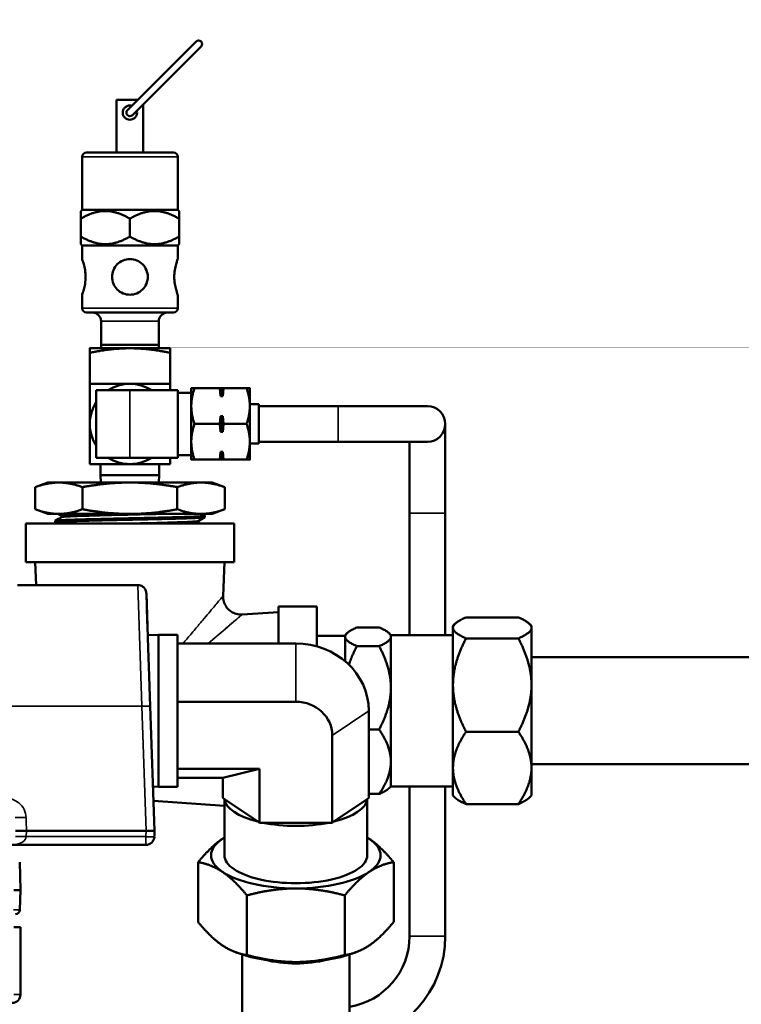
# Model space of a CAD drawing. Header units: inches. Extents: x 1 to 237, y 4 to 150.
# Tile 77 of 237: x 77.21 to 82.26, y 124.29 to 131.19. Entities that reach past the tile are written whole.
import ezdxf

# ---------------------------------------------------------------- set-up
doc = ezdxf.new("R2010")
doc.units = ezdxf.units.IN
doc.header["$LTSCALE"] = 7
doc.header["$MEASUREMENT"] = 0
for name, color, linetype, lineweight in [('Dimension (ANSI)', 7, 'Continuous', 25), ('Visible (ANSI)', 7, 'Continuous', 50), ('Visible Narrow (ANSI)', 7, 'Continuous', 35)]:
    doc.layers.add(name, color=color, linetype=linetype, lineweight=lineweight)
doc.styles.add('Dimension Text', font='tahoma.ttf')
doc.dimstyles.new('Dual Dimension', dxfattribs={"dimscale": 7, "dimtxt": 0.12, "dimasz": 0.098425, "dimexe": 0.125, "dimexo": 0.0625, "dimgap": 0.031496, "dimtad": 0, "dimtih": 1, "dimtoh": 1, "dimrnd": 1e-08, "dimzin": 4, "dimdsep": 46, "dimtxsty": 'Dimension Text', "dimcen": 0.09, "dimdle": 0.393701, "dimclrd": 256, "dimclre": 256, "dimclrt": 256, "dimadec": 0, "dimazin": 1, "dimtfac": 1, "dimtofl": 0, "dimtmove": 0, "dimatfit": 3, "dimfxl": 1, "dimtolj": 1, "dimtzin": 4, "dimlwd": -1, "dimlwe": -1, "dimarcsym": 0})

# ---------------------------------------------------------------- blocks, each defined once
blk = doc.blocks.new('*D10')
at = {"layer": 'Defpoints', "color": 0, "transparency": 16777216}
for p in [(20.6089, 136.146), (20.6089, 123.4689), (99.1107, 113.146)]:
    blk.add_point(p, dxfattribs=at)
at = {"layer": 'Dimension (ANSI)', "transparency": 16777216}
for p, q in [((20.6089, 123.9064), (20.6089, 137.021)), ((99.1107, 113.5835), (99.1107, 137.021)), ((21.2979, 136.146), (55.6692, 136.146)), ((98.4217, 136.146), (64.0504, 136.146))]:
    blk.add_line(p, q, dxfattribs=at)
for points in [[(21.2979, 136.2609), (21.2979, 136.0312), (20.6089, 136.146)], [(98.4217, 136.2609), (98.4217, 136.0312), (99.1107, 136.146)]]:
    blk.add_solid(points, dxfattribs=at)
at = {"layer": 'Dimension (ANSI)', "transparency": 16777216, "insert": (59.8598, 136.146), "char_height": 0.84, "attachment_point": 5, "style": 'Dimension Text'}
blk.add_mtext('\\A1;{\\H3.0x;(}\\S78.50^ 1993.9 mm;{\\H3.0x;)}', dxfattribs=at)

msp = doc.modelspace()

# ---------------------------------------------------------------- linework, layer by layer
at = {"layer": 'Visible (ANSI)'}
for p, q in [((78.4412, 131.0371), (77.9604, 130.5562)), ((77.9957, 130.5209), (78.4766, 131.0017)), ((78.0327, 130.6285), (77.8846, 130.6285)), ((77.8846, 130.2585), (77.8846, 130.6285)), ((78.0716, 130.2585), (78.0716, 130.5967)), ((78.2831, 130.2585), (77.6731, 130.2585)), ((77.6431, 129.8585), (77.6431, 130.2285)), ((78.3131, 129.8585), (78.3131, 130.2285)), ((77.6431, 129.8585), (77.6341, 129.8495)), ((77.6341, 129.7963), (77.6341, 129.8495)), ((78.3131, 129.8585), (77.6431, 129.8585)), ((78.3131, 129.8585), (78.3221, 129.8495)), ((78.3221, 129.8495), (78.3221, 129.7963)), ((77.6341, 129.6708), (77.6341, 129.7963)), ((77.9781, 129.6708), (77.9781, 129.7963)), ((78.3221, 129.6708), (78.3221, 129.7963)), ((77.6341, 129.6708), (77.6341, 129.6175)), ((78.3221, 129.6175), (78.3221, 129.6708)), ((77.6431, 129.6085), (77.6341, 129.6175)), ((78.3131, 129.6085), (77.6431, 129.6085)), ((77.6431, 129.5135), (77.6431, 129.6085)), ((78.3131, 129.6085), (78.3221, 129.6175)), ((78.3131, 129.5135), (78.3131, 129.6085)), ((77.6431, 129.1685), (77.6431, 129.2635)), ((78.3131, 129.1685), (78.3131, 129.2635)), ((77.6731, 129.1385), (78.2831, 129.1385)), ((77.7756, 129.0785), (77.7756, 128.9115)), ((78.1806, 129.0785), (78.1806, 128.9115)), ((77.9781, 128.8885), (77.6971, 128.8885)), ((77.7756, 128.9115), (78.1806, 128.9115)), ((77.7764, 128.8885), (77.7756, 128.9115)), ((78.2591, 128.8885), (77.9781, 128.8885)), ((78.1798, 128.8885), (78.1806, 128.9115)), ((77.6971, 128.8574), (77.6971, 128.6395)), ((78.2591, 128.8574), (78.2591, 128.6395)), ((77.9781, 128.5945), (77.7421, 128.5945)), ((77.7421, 128.1225), (77.7421, 128.5945)), ((77.9781, 128.5945), (78.3141, 128.5945)), ((78.3141, 128.5945), (78.3141, 128.1225)), ((78.4081, 128.6085), (78.4081, 128.4835)), ((78.6078, 128.6085), (78.4304, 128.6085)), ((78.6125, 128.5529), (78.6125, 128.6085)), ((78.6125, 128.6085), (78.6293, 128.6085)), ((78.6293, 128.5529), (78.6293, 128.6085)), ((78.7957, 128.6085), (78.6339, 128.6085)), ((78.8181, 128.4835), (78.8181, 128.6085)), ((78.4081, 128.5773), (78.3141, 128.5773)), ((78.6293, 128.5529), (78.6125, 128.5529)), ((78.4081, 128.4835), (78.4081, 128.2335)), ((78.8181, 128.496), (78.8821, 128.496)), ((78.8181, 128.2335), (78.8181, 128.4835)), ((78.8821, 128.496), (78.8821, 128.221)), ((78.8821, 128.4835), (79.4371, 128.4835)), ((80.0621, 128.4835), (79.4371, 128.4835)), ((78.6125, 128.3029), (78.6125, 128.4142)), ((78.6125, 128.4142), (78.6293, 128.4142)), ((78.6293, 128.3029), (78.6293, 128.4142)), ((78.6078, 128.3585), (78.4304, 128.3585)), ((78.7957, 128.3585), (78.6339, 128.3585)), ((80.1871, 127.7335), (80.1871, 128.3585)), ((78.6293, 128.3029), (78.6125, 128.3029)), ((78.4081, 128.2335), (78.4081, 128.1085)), ((78.8181, 128.1085), (78.8181, 128.2335)), ((78.8181, 128.221), (78.8821, 128.221)), ((78.8821, 128.2335), (79.4371, 128.2335)), ((79.4371, 128.2335), (80.0621, 128.2335)), ((79.9371, 128.2335), (79.9371, 127.7335)), ((77.9781, 128.1225), (77.7421, 128.1225)), ((77.9781, 128.1225), (78.3141, 128.1225)), ((78.4081, 128.1398), (78.3141, 128.1398)), ((78.6078, 128.1085), (78.4304, 128.1085)), ((78.6125, 128.1085), (78.6125, 128.1642)), ((78.6125, 128.1642), (78.6293, 128.1642)), ((78.6293, 128.1085), (78.6125, 128.1085)), ((78.6293, 128.1085), (78.6293, 128.1642)), ((78.7957, 128.1085), (78.6339, 128.1085)), ((77.7728, 127.9994), (77.7728, 128.0775)), ((78.1834, 127.9994), (78.1834, 128.0775)), ((78.1834, 127.9994), (77.7728, 127.9994)), ((77.7744, 127.9485), (77.7728, 127.9994)), ((78.1818, 127.9485), (78.1834, 127.9994)), ((77.4031, 127.9485), (77.3141, 127.9162)), ((77.3141, 127.7609), (77.3141, 127.9162)), ((77.4801, 127.9485), (77.4031, 127.9485)), ((77.9781, 127.9485), (77.4801, 127.9485)), ((77.6461, 127.7609), (77.6461, 127.9162)), ((78.476, 127.9485), (77.9781, 127.9485)), ((78.31, 127.7609), (78.31, 127.9162)), ((78.5531, 127.9485), (78.476, 127.9485)), ((78.5531, 127.9485), (78.642, 127.9162)), ((78.642, 127.7609), (78.642, 127.9162)), ((77.4031, 127.7285), (77.3141, 127.7609)), ((77.4801, 127.7285), (77.4031, 127.7285)), ((77.4991, 127.7144), (77.4746, 127.7285)), ((77.4801, 127.7285), (77.9781, 127.7285)), ((77.4991, 127.7146), (77.4991, 127.7059)), ((78.476, 127.7285), (77.9781, 127.7285)), ((78.5531, 127.7285), (78.476, 127.7285)), ((78.4809, 127.7285), (78.5023, 127.7162)), ((78.5024, 127.7057), (78.5027, 127.7157)), ((78.5531, 127.7285), (78.642, 127.7609)), ((79.9371, 127.7335), (79.9371, 126.8805)), ((80.1871, 127.7335), (80.1871, 126.8805)), ((77.2481, 127.6605), (78.7081, 127.6605)), ((77.2481, 127.6605), (77.2481, 127.3905)), ((77.4549, 127.67), (77.4546, 127.68)), ((77.4709, 127.6605), (77.4553, 127.6696)), ((78.4559, 127.6787), (78.4559, 127.67)), ((78.4559, 127.6702), (78.4727, 127.6605)), ((78.7081, 127.6605), (78.7081, 127.3905)), ((78.7081, 127.3905), (77.2481, 127.3905)), ((77.3216, 127.2305), (77.3147, 127.3905)), ((78.6313, 127.1543), (78.6415, 127.3905)), ((78.0331, 127.2305), (77.1896, 127.2305)), ((78.0331, 127.2305), (78.0331, 127.2305)), ((78.0931, 127.1726), (78.1065, 126.7889)), ((79.0181, 126.8209), (79.0181, 127.0805)), ((79.0181, 127.0805), (79.2881, 127.0805)), ((79.2881, 126.8008), (79.2881, 127.0805)), ((78.097, 127.0608), (78.1017, 126.9255)), ((78.7647, 127.0242), (79.0181, 127.0415)), ((78.4528, 126.9428), (78.4528, 126.9428)), ((80.2411, 126.9445), (80.2552, 126.9587)), ((80.2411, 126.9445), (80.2411, 126.9307)), ((80.6992, 127.0043), (80.333, 127.0043)), ((80.7911, 126.9445), (80.7769, 126.9587)), ((80.7911, 126.9307), (80.7911, 126.9445)), ((78.1033, 126.8805), (78.1778, 126.8828)), ((78.1778, 125.8183), (78.1778, 126.8828)), ((78.1778, 126.8828), (78.3104, 126.8828)), ((78.3104, 126.8828), (78.3104, 125.8183)), ((78.6115, 126.8935), (78.6116, 126.8935)), ((79.2881, 126.8755), (79.4861, 126.8755)), ((79.4861, 126.8805), (79.4987, 126.8932)), ((79.4861, 126.8805), (79.4861, 126.8682)), ((79.4861, 126.6969), (79.4861, 126.8682)), ((79.5681, 126.9338), (79.7241, 126.9338)), ((79.8061, 126.8805), (79.7935, 126.8932)), ((79.8061, 126.8682), (79.8061, 126.8805)), ((79.8061, 126.8805), (80.2411, 126.8805)), ((79.8061, 126.511), (79.8061, 126.8682)), ((80.2411, 126.5303), (80.2411, 126.9307)), ((80.7911, 126.5303), (80.7911, 126.9307)), ((78.3104, 126.8209), (79.1404, 126.8209)), ((79.5681, 126.8026), (79.7241, 126.8026)), ((80.6992, 126.8572), (80.333, 126.8572)), ((78.1065, 126.7889), (78.111, 126.66)), ((78.111, 126.66), (78.1207, 126.3813)), ((83.7736, 126.7255), (80.7911, 126.7255)), ((80.2411, 125.9502), (80.2411, 126.5303)), ((80.7911, 125.9502), (80.7911, 126.5303)), ((79.8061, 125.9933), (79.8061, 126.511)), ((78.3104, 126.4128), (79.1404, 126.4128)), ((78.1511, 125.5105), (78.1207, 126.3813)), ((79.6513, 126.3505), (79.6513, 125.7393)), ((79.3959, 126.1776), (79.3959, 125.5664)), ((79.6513, 126.2193), (79.7241, 126.2193)), ((80.6992, 126.2035), (80.333, 126.2035)), ((79.8061, 125.8205), (79.8061, 125.9933)), ((83.7736, 125.9755), (80.7911, 125.9755)), ((78.3104, 125.9425), (78.8849, 125.9425)), ((78.6294, 125.8802), (78.8849, 125.9425)), ((78.8849, 125.9425), (78.8849, 125.5664)), ((80.2411, 125.9502), (80.2411, 125.7565)), ((80.7911, 125.7565), (80.7911, 125.9502)), ((78.3104, 125.8802), (78.6294, 125.8802)), ((78.6294, 125.8802), (78.6294, 125.7393)), ((78.1403, 125.8194), (78.1778, 125.8183)), ((78.1778, 125.8183), (78.3104, 125.8183)), ((79.6513, 125.7673), (79.7241, 125.7673)), ((79.8061, 125.8205), (79.7935, 125.8079)), ((79.8061, 125.8205), (80.2411, 125.8205)), ((79.9371, 125.8205), (79.9371, 124.771)), ((80.1871, 125.8205), (80.1871, 124.771)), ((78.1438, 125.7191), (78.6404, 125.6853)), ((78.6408, 125.7317), (78.6294, 125.7393)), ((78.6404, 125.338), (78.6404, 125.7319)), ((78.8736, 125.5741), (78.6408, 125.7317)), ((79.64, 125.7317), (79.4072, 125.5741)), ((79.6513, 125.7393), (79.64, 125.7317)), ((79.6404, 125.338), (79.6404, 125.7319)), ((80.2411, 125.7565), (80.2552, 125.7424)), ((80.6992, 125.6968), (80.333, 125.6968)), ((80.7911, 125.7565), (80.7769, 125.7424)), ((78.8849, 125.5664), (78.8736, 125.5741)), ((78.9076, 125.5664), (78.8849, 125.5664)), ((79.3732, 125.5664), (78.9076, 125.5664)), ((79.3959, 125.5664), (79.3732, 125.5664)), ((79.4072, 125.5741), (79.3959, 125.5664)), ((78.0911, 125.5105), (77.2532, 125.5105)), ((78.1511, 125.5105), (78.0911, 125.5105)), ((78.1496, 125.4685), (78.1511, 125.5105)), ((77.1414, 125.4105), (78.0897, 125.4105)), ((77.2059, 125.2904), (77.2111, 125.093)), ((78.4551, 124.8713), (78.4551, 125.2892)), ((79.8257, 124.8713), (79.8257, 125.2892)), ((77.1659, 125.093), (77.2111, 125.093)), ((77.2111, 125.093), (77.2075, 124.9557)), ((78.7977, 124.6394), (78.7977, 125.0573)), ((79.483, 124.6394), (79.483, 125.0573)), ((77.1658, 124.8355), (77.211, 124.8355)), ((77.2111, 124.364), (77.2111, 124.8302)), ((78.7381, 124.652), (78.719, 124.6589)), ((78.7654, 124.6428), (78.7654, 123.6488)), ((79.5154, 124.6428), (79.5154, 123.6488)), ((79.5427, 124.652), (79.5618, 124.6589))]:
    msp.add_line(p, q, dxfattribs=at)
for centre, radius, start, end in [((78.4589, 131.0194), 0.025, 315, 135), ((77.9781, 130.5385), 0.025, 135, 315), ((77.6731, 130.2285), 0.03, 90, 180), ((78.2831, 130.2285), 0.03, 0, 90), ((77.6731, 129.1685), 0.03, 180, 270), ((78.2831, 129.1685), 0.03, 270, 0), ((77.7156, 129.0785), 0.06, 0, 90), ((78.2406, 129.0785), 0.06, 90, 180), ((77.9781, 128.3585), 0.281, 90, 122.87491), ((77.9781, 128.3585), 0.281, 57.12509, 90), ((77.9781, 128.3585), 0.281, 147.12509, 180), ((80.0621, 128.3585), 0.125, 270, 90), ((77.9781, 128.3585), 0.281, 180, 212.87491), ((77.9781, 128.3585), 0.281, 237.12509, 270), ((77.9781, 128.3585), 0.281, 270, 302.87491), ((78.0897, 125.4705), 0.06, 270, 358), ((77.1765, 124.9565), 0.031, 270, 358.5), ((77.0911, 124.8302), 0.12, 0, 2.57089), ((79.4371, 124.771), 0.75, 275.99349, 0), ((79.4371, 124.771), 0.5, 279.01095, 0), ((77.1511, 124.364), 0.06, 272, 0)]:
    msp.add_arc(centre, radius, start, end, dxfattribs=at)
for centre, major_axis, ratio, start_param, end_param in [((79.1404, 126.3505), (0.511, 0), 0.920505, 0, 1.570796), ((79.1404, 126.1776), (0.2555, 0), 0.920505, 0, 1.570796), ((79.1404, 125.7393), (-0.5, 0), 0.390731, 0.039296, 1.007901), ((79.1404, 125.7393), (0.5, 0), 0.390731, 5.275284, 6.243889), ((79.1404, 125.7393), (-0.5, 0), 0.390731, 1.086494, 2.055099), ((79.1404, 125.338), (-0.5935, 0), 0.390731, 5.759587, 6.806784), ((79.1404, 125.338), (-0.5935, 0), 0.390731, 5.714222, 5.759587), ((79.1404, 125.338), (-0.5935, 0), 0.390731, 3.665191, 3.710556), ((79.1404, 125.338), (0.5935, 0), 0.390731, 5.759587, 6.806784), ((79.1404, 125.338), (-0.5, 0), 0.390731, 0, 3.141593), ((79.1404, 125.338), (0.5935, 0), 0.390731, 3.665191, 4.712389), ((79.1404, 125.338), (0.5935, 0), 0.390731, 4.712389, 5.759587), ((79.1404, 124.8225), (-0.5935, 0), 0.390731, 0.825979, 1.570796), ((79.1404, 124.7341), (0.392, 0), 0.390731, 4.123345, 5.301433), ((79.1404, 124.8225), (-0.5935, 0), 0.390731, 1.570796, 2.315613)]:
    msp.add_ellipse(centre, major_axis=major_axis, ratio=ratio, start_param=start_param, end_param=end_param, dxfattribs=at)
for points, knots in [([(78.0281, 130.5385), (78.0281, 130.5321), (78.0268, 130.5254), (78.0216, 130.5131), (78.0178, 130.5076), (78.0091, 130.4988), (78.0035, 130.495), (77.9912, 130.4899), (77.9845, 130.4885), (77.9717, 130.4885), (77.9649, 130.4899), (77.9526, 130.495), (77.9471, 130.4988), (77.9383, 130.5076), (77.9345, 130.5131), (77.9294, 130.5254), (77.9281, 130.5321), (77.9281, 130.5385), (77.9281, 130.545), (77.9294, 130.5517), (77.9345, 130.564), (77.9383, 130.5695), (77.9471, 130.5783), (77.9526, 130.5821), (77.9649, 130.5872), (77.9717, 130.5885), (77.9823, 130.5885), (77.9867, 130.588), (77.991, 130.5868)], [-0.3918707, -0.3918707, -0.3918707, -0.3918707, -0.3427956, -0.3427956, -0.2937205, -0.2937205, -0.2448279, -0.2448279, -0.1959354, -0.1959354, -0.1470428, -0.1470428, -0.0981502, -0.0981502, -0.0490751, -0.0490751, 0, 0, 0, 0.0490751, 0.0490751, 0.0981502, 0.0981502, 0.1470428, 0.1470428, 0.1959354, 0.1959354, 0.2283593, 0.2283593, 0.2283593, 0.2283593]), ([(77.6431, 129.5135), (77.6431, 129.5135), (77.6443, 129.5103), (77.6488, 129.4975), (77.6519, 129.4879), (77.658, 129.4659), (77.6612, 129.452), (77.6659, 129.4212), (77.6673, 129.4044), (77.6673, 129.3885)], [0.483503, 0.483503, 0.483503, 0.483503, 0.6043335, 0.6043335, 0.7251639, 0.7251639, 0.846085, 0.846085, 0.967006, 0.967006, 0.967006, 0.967006]), ([(78.1031, 129.3885), (78.1031, 129.3727), (78.0999, 129.3559), (78.0871, 129.3251), (78.0775, 129.3112), (78.0555, 129.2891), (78.0415, 129.2796), (78.0107, 129.2667), (77.9939, 129.2635), (77.9622, 129.2635), (77.9454, 129.2667), (77.9146, 129.2796), (77.9007, 129.2891), (77.8787, 129.3112), (77.8691, 129.3251), (77.8563, 129.3559), (77.8531, 129.3727), (77.8531, 129.3885), (77.8531, 129.4044), (77.8563, 129.4212), (77.8691, 129.452), (77.8787, 129.4659), (77.9007, 129.4879), (77.9146, 129.4975), (77.9454, 129.5103), (77.9622, 129.5135), (77.9939, 129.5135), (78.0107, 129.5103), (78.0415, 129.4975), (78.0555, 129.4879), (78.0775, 129.4659), (78.0871, 129.452), (78.0999, 129.4212), (78.1031, 129.4044), (78.1031, 129.3885)], [-0.967006, -0.967006, -0.967006, -0.967006, -0.846085, -0.846085, -0.725164, -0.725164, -0.604333, -0.604333, -0.483503, -0.483503, -0.362673, -0.362673, -0.241842, -0.241842, -0.120921, -0.120921, 0, 0, 0, 0.120921, 0.120921, 0.241842, 0.241842, 0.362673, 0.362673, 0.483503, 0.483503, 0.604333, 0.604333, 0.725164, 0.725164, 0.846085, 0.846085, 0.967006, 0.967006, 0.967006, 0.967006]), ([(78.3131, 129.2635), (78.3131, 129.2635), (78.3118, 129.2667), (78.3074, 129.2796), (78.3042, 129.2891), (78.2982, 129.3112), (78.2949, 129.3251), (78.2902, 129.3559), (78.2889, 129.3727), (78.2889, 129.4044), (78.2902, 129.4212), (78.2949, 129.452), (78.2982, 129.4659), (78.3042, 129.4879), (78.3074, 129.4975), (78.3118, 129.5103), (78.3131, 129.5135), (78.3131, 129.5135)], [-1.4505091, -1.4505091, -1.4505091, -1.4505091, -1.3296786, -1.3296786, -1.2088482, -1.2088482, -1.0879271, -1.0879271, -0.967006, -0.967006, -0.846085, -0.846085, -0.7251639, -0.7251639, -0.6043335, -0.6043335, -0.483503, -0.483503, -0.483503, -0.483503]), ([(77.6673, 129.3885), (77.6673, 129.3727), (77.6659, 129.3559), (77.6612, 129.3251), (77.658, 129.3112), (77.6519, 129.2891), (77.6488, 129.2796), (77.6443, 129.2667), (77.6431, 129.2635), (77.6431, 129.2635)], [-0.967006, -0.967006, -0.967006, -0.967006, -0.846085, -0.846085, -0.7251639, -0.7251639, -0.6043335, -0.6043335, -0.483503, -0.483503, -0.483503, -0.483503]), ([(78.5023, 127.7162), (78.5024, 127.7161), (78.5024, 127.7161), (78.503, 127.7156), (78.5025, 127.7152), (78.5006, 127.7147), (78.5, 127.7145), (78.498, 127.7141), (78.4963, 127.7139), (78.4911, 127.7133), (78.487, 127.7129), (78.4785, 127.7122), (78.4746, 127.712), (78.4688, 127.7116), (78.4674, 127.7115), (78.4636, 127.7113), (78.4612, 127.7112), (78.4537, 127.7108), (78.4485, 127.7105), (78.4356, 127.7099), (78.4277, 127.7095), (78.416, 127.7091), (78.4128, 127.7089), (78.4031, 127.7086), (78.3964, 127.7083), (78.3784, 127.7077), (78.3667, 127.7073), (78.3462, 127.7067), (78.3377, 127.7064), (78.3261, 127.7061), (78.3233, 127.706), (78.3156, 127.7058), (78.3106, 127.7057), (78.2969, 127.7053), (78.2879, 127.705), (78.2656, 127.7044), (78.252, 127.7041), (78.233, 127.7036), (78.2278, 127.7035), (78.2127, 127.7031), (78.2025, 127.7029), (78.1775, 127.7023), (78.1624, 127.7019), (78.1349, 127.7013), (78.1226, 127.701), (78.1063, 127.7007), (78.1024, 127.7006), (78.0922, 127.7004), (78.0859, 127.7002), (78.0644, 127.6997), (78.0491, 127.6994), (78.0198, 127.6987), (78.0058, 127.6984), (77.9799, 127.6979), (77.9679, 127.6976), (77.9421, 127.697), (77.9283, 127.6967), (77.8979, 127.6961), (77.8813, 127.6957), (77.8559, 127.6952), (77.8469, 127.695), (77.8311, 127.6946), (77.8242, 127.6945), (77.8079, 127.6941), (77.7985, 127.6939), (77.7703, 127.6932), (77.7518, 127.6928), (77.7239, 127.6921), (77.7142, 127.6918), (77.6898, 127.6912), (77.6754, 127.6908), (77.6485, 127.6901), (77.636, 127.6898), (77.6192, 127.6893), (77.6145, 127.6891), (77.5872, 127.6883), (77.5666, 127.6876), (77.5419, 127.6866), (77.5358, 127.6864), (77.5206, 127.6858), (77.5121, 127.6854), (77.4973, 127.6846), (77.4911, 127.6843), (77.4833, 127.6838), (77.4813, 127.6837), (77.4782, 127.6834), (77.4771, 127.6834), (77.4726, 127.683), (77.4697, 127.6827), (77.4633, 127.6821), (77.4603, 127.6817), (77.4569, 127.6811), (77.456, 127.6808), (77.455, 127.6805), (77.4548, 127.6803), (77.4546, 127.6801), (77.4546, 127.6801), (77.4546, 127.68)], [-6.323254, -6.323254, -6.323254, -6.323254, -6.311018, -6.311018, -6.168137, -6.168137, -6.120573, -6.120573, -6.033742, -6.033742, -5.896765, -5.896765, -5.800992, -5.800992, -5.771113, -5.771113, -5.721977, -5.721977, -5.630056, -5.630056, -5.510214, -5.510214, -5.465695, -5.465695, -5.380056, -5.380056, -5.24506, -5.24506, -5.155286, -5.155286, -5.126418, -5.126418, -5.077675, -5.077675, -4.99233, -4.99233, -4.870046, -4.870046, -4.825188, -4.825188, -4.739467, -4.739467, -4.616109, -4.616109, -4.517999, -4.517999, -4.487748, -4.487748, -4.438444, -4.438444, -4.320749, -4.320749, -4.213806, -4.213806, -4.122799, -4.122799, -4.017234, -4.017234, -3.889147, -3.889147, -3.818736, -3.818736, -3.764051, -3.764051, -3.6881, -3.6881, -3.533278, -3.533278, -3.447743, -3.447743, -3.315363, -3.315363, -3.190427, -3.190427, -3.141664, -3.141664, -2.897778, -2.897778, -2.81216, -2.81216, -2.673898, -2.673898, -2.548825, -2.548825, -2.500048, -2.500048, -2.471098, -2.471098, -2.380875, -2.380875, -2.246837, -2.246837, -2.161191, -2.161191, -2.116656, -2.116656, -2.088416, -2.088416, -2.088416, -2.088416]), ([(77.4553, 127.6696), (77.4553, 127.6696), (77.4552, 127.6696), (77.4547, 127.6699), (77.4548, 127.6702), (77.4561, 127.6708), (77.4571, 127.6711), (77.4605, 127.6717), (77.463, 127.6721), (77.4703, 127.6728), (77.4753, 127.6732), (77.4834, 127.6738), (77.4857, 127.6739), (77.4937, 127.6744), (77.4998, 127.6747), (77.5128, 127.6754), (77.5196, 127.6757), (77.533, 127.6763), (77.5397, 127.6766), (77.5556, 127.6772), (77.5652, 127.6775), (77.5876, 127.6783), (77.6007, 127.6787), (77.6194, 127.6793), (77.6245, 127.6794), (77.639, 127.6798), (77.6487, 127.6801), (77.6712, 127.6807), (77.6841, 127.6811), (77.7081, 127.6817), (77.7192, 127.682), (77.7431, 127.6826), (77.7561, 127.6829), (77.7893, 127.6837), (77.8098, 127.6841), (77.8372, 127.6847), (77.8438, 127.6849), (77.8651, 127.6854), (77.8799, 127.6857), (77.9091, 127.6864), (77.9235, 127.6867), (77.9503, 127.6873), (77.9627, 127.6875), (78.0032, 127.6884), (78.0313, 127.689), (78.0699, 127.6898), (78.0806, 127.6901), (78.0984, 127.6905), (78.1056, 127.6906), (78.1316, 127.6912), (78.1501, 127.6917), (78.182, 127.6924), (78.1956, 127.6927), (78.2203, 127.6933), (78.2314, 127.6936), (78.2554, 127.6942), (78.2682, 127.6945), (78.2909, 127.6951), (78.301, 127.6954), (78.316, 127.6958), (78.3211, 127.6959), (78.3421, 127.6966), (78.3572, 127.697), (78.3815, 127.6979), (78.3911, 127.6982), (78.4076, 127.6988), (78.4146, 127.6991), (78.4292, 127.6996), (78.4365, 127.7), (78.4499, 127.7006), (78.4559, 127.7009), (78.4641, 127.7013), (78.4666, 127.7015), (78.4718, 127.7018), (78.4745, 127.702), (78.4854, 127.7028), (78.4918, 127.7034), (78.498, 127.7042), (78.4994, 127.7045), (78.5017, 127.7051), (78.5023, 127.7054), (78.5024, 127.7057), (78.5024, 127.7057), (78.5024, 127.7057)], [-6.325186, -6.325186, -6.325186, -6.325186, -6.319971, -6.319971, -6.210302, -6.210302, -6.116044, -6.116044, -5.995592, -5.995592, -5.850345, -5.850345, -5.797295, -5.797295, -5.677859, -5.677859, -5.568726, -5.568726, -5.474622, -5.474622, -5.353395, -5.353395, -5.207238, -5.207238, -5.154731, -5.154731, -5.058432, -5.058432, -4.9385, -4.9385, -4.841207, -4.841207, -4.731066, -4.731066, -4.565415, -4.565415, -4.513034, -4.513034, -4.397921, -4.397921, -4.287551, -4.287551, -4.193075, -4.193075, -3.978742, -3.978742, -3.895694, -3.895694, -3.839338, -3.839338, -3.691112, -3.691112, -3.577958, -3.577958, -3.481858, -3.481858, -3.366006, -3.366006, -3.26962, -3.26962, -3.218599, -3.218599, -3.055455, -3.055455, -2.93872, -2.93872, -2.843687, -2.843687, -2.731442, -2.731442, -2.622655, -2.622655, -2.571016, -2.571016, -2.509248, -2.509248, -2.299637, -2.299637, -2.205684, -2.205684, -2.097093, -2.097093, -2.093765, -2.093765, -2.093765, -2.093765]), ([(77.4991, 127.7146), (77.4991, 127.7159), (77.5079, 127.7171), (77.5501, 127.7202), (77.593, 127.722), (77.6967, 127.7254), (77.7539, 127.727), (77.8157, 127.7285)], [0.91649679, 0.91649679, 0.91649679, 0.91649679, 0.921875, 0.921875, 0.9296875, 0.9296875, 0.93635438, 0.93635438, 0.93635438, 0.93635438]), ([(77.4995, 127.7062), (77.5014, 127.7073), (77.51, 127.7084), (77.5501, 127.7113), (77.593, 127.7131), (77.7049, 127.7168), (77.7738, 127.7186), (77.9221, 127.7222), (78.0013, 127.7241), (78.1131, 127.7268), (78.1486, 127.7277), (78.1823, 127.7285)], [0.9171673, 0.9171673, 0.9171673, 0.9171673, 0.921875, 0.921875, 0.9296875, 0.9296875, 0.9375, 0.9375, 0.9453125, 0.9453125, 0.9490835, 0.9490835, 0.9490835, 0.9490835]), ([(77.9571, 127.6605), (77.9997, 127.6616), (78.0425, 127.6626), (78.1589, 127.6654), (78.2294, 127.6672), (78.3463, 127.6709), (78.3925, 127.6727), (78.4417, 127.6759), (78.4533, 127.6772), (78.4555, 127.6785)], [0.83940937, 0.83940937, 0.83940937, 0.83940937, 0.84375, 0.84375, 0.8515625, 0.8515625, 0.859375, 0.859375, 0.86493803, 0.86493803, 0.86493803, 0.86493803]), ([(78.3006, 127.6605), (78.353, 127.6622), (78.3946, 127.6639), (78.4442, 127.6671), (78.4559, 127.6685), (78.4559, 127.67)], [0.85213849, 0.85213849, 0.85213849, 0.85213849, 0.859375, 0.859375, 0.86560681, 0.86560681, 0.86560681, 0.86560681]), ([(78.0331, 127.2305), (78.0393, 127.2305), (78.0457, 127.2295), (78.0576, 127.2256), (78.0635, 127.2227), (78.0737, 127.2151), (78.0782, 127.2105), (78.0855, 127.2001), (78.0884, 127.1944), (78.0913, 127.1853), (78.092, 127.1821), (78.0927, 127.1773), (78.0929, 127.1757), (78.093, 127.1738), (78.093, 127.1735), (78.093, 127.1731), (78.093, 127.173), (78.093, 127.1728), (78.0931, 127.1727), (78.0931, 127.1726), (78.0931, 127.1726), (78.0931, 127.1726), (78.0931, 127.1726), (78.0931, 127.1726), (78.0931, 127.1726), (78.0931, 127.1726), (78.0931, 127.1726), (78.0931, 127.1726), (78.0931, 127.1726), (78.0931, 127.1726), (78.0931, 127.1725), (78.0931, 127.1724), (78.0931, 127.1722), (78.0931, 127.171), (78.0932, 127.1692), (78.0935, 127.1596), (78.094, 127.1466), (78.0946, 127.1279)], [0.000003, 0.000003, 0.000003, 0.000003, 0.0476062, 0.0476062, 0.0960408, 0.0960408, 0.1444583, 0.1444583, 0.1923573, 0.1923573, 0.2171758, 0.2171758, 0.2292827, 0.2292827, 0.2315509, 0.2315509, 0.2324015, 0.2324015, 0.2330394, 0.2330394, 0.2331131, 0.2331131, 0.2331537, 0.2331537, 0.2332284, 0.2332284, 0.2355808, 0.2355808, 0.241886, 0.241886, 0.2608018, 0.2608018, 0.317554, 0.317554, 0.4879363, 0.4879363, 0.9228148, 0.9228148, 0.9228148, 0.9228148]), ([(78.6313, 127.1543), (78.6308, 127.1415), (78.6323, 127.1284), (78.6393, 127.1033), (78.6448, 127.091), (78.6595, 127.0687), (78.6689, 127.0585), (78.6899, 127.0422), (78.7017, 127.0357), (78.7265, 127.0268), (78.7399, 127.0243), (78.757, 127.0239), (78.7609, 127.024), (78.7647, 127.0242)], [0, 0, 0, 0, 0.0980917, 0.0980917, 0.1984362, 0.1984362, 0.30137, 0.30137, 0.4012786, 0.4012786, 0.5023994, 0.5023994, 0.5316698, 0.5316698, 0.5316698, 0.5316698]), ([(77.1769, 125.5105), (77.1794, 125.5105), (77.1833, 125.5105), (77.1882, 125.5105), (77.1931, 125.5105), (77.1991, 125.5105), (77.2059, 125.5105), (77.2079, 125.5105), (77.2099, 125.5105), (77.2119, 125.5105), (77.2155, 125.5105), (77.2189, 125.5105), (77.222, 125.5105), (77.2242, 125.5105), (77.2264, 125.5105), (77.2283, 125.5105), (77.2363, 125.5105), (77.2448, 125.5105), (77.2532, 125.5105)], [0, 0, 0, 0, 0.0643046, 0.0643046, 0.0643046, 0.1285716, 0.1285716, 0.1285716, 0.1479107, 0.1479107, 0.1479107, 0.1828104, 0.1828104, 0.1828104, 0.2081261, 0.2081261, 0.2081261, 0.3138703, 0.3138703, 0.3138703, 0.3138703])]:
    msp.add_open_spline(points, degree=3, knots=knots, dxfattribs=at)
for points in [[(78.0264, 130.5515), (78.0275, 130.5472), (78.0281, 130.5428), (78.0281, 130.5385)], [(77.4549, 127.6804), (77.4698, 127.689), (77.4847, 127.6976), (77.4995, 127.7062)], [(78.502, 127.7053), (78.4865, 127.6964), (78.471, 127.6874), (78.4555, 127.6785)]]:
    msp.add_open_spline(points, degree=3, dxfattribs=at)
for points, weights in [([(77.9781, 129.7963), (77.8061, 129.8956), (77.6341, 129.7963)], [1.29460609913, 1.49488235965, 1.29460609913]), ([(78.3221, 129.7963), (78.1501, 129.8956), (77.9781, 129.7963)], [1.29460609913, 1.49488235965, 1.29460609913]), ([(77.9781, 129.6708), (77.8061, 129.5715), (77.6341, 129.6708)], [1.35649527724, 1.56634582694, 1.35649527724]), ([(78.3221, 129.6708), (78.1501, 129.5715), (77.9781, 129.6708)], [1.35649527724, 1.56634582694, 1.35649527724]), ([(77.6971, 128.8574), (77.6971, 128.8885), (77.6971, 128.8885)], [1.01772835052, 1.10838025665, 1]), ([(77.9781, 128.8885), (77.8617, 128.8885), (77.6971, 128.8574)], [1, 1.10838025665, 1.01772835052]), ([(78.2591, 128.8574), (78.0945, 128.8885), (77.9781, 128.8885)], [1.01772835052, 1.10838025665, 1]), ([(78.2591, 128.8885), (78.2591, 128.8885), (78.2591, 128.8574)], [1, 1.10838025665, 1.01772835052]), ([(77.6971, 128.3585), (77.6971, 128.4749), (77.6971, 128.6395)], [1, 1.10838025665, 1.01772835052]), ([(77.6971, 128.6395), (77.8617, 128.6395), (77.9781, 128.6395)], [1.01772835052, 1.10838025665, 1]), ([(77.9781, 128.6395), (78.0945, 128.6395), (78.2591, 128.6395)], [1, 1.10838025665, 1.01772835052]), ([(78.2591, 128.6395), (78.2591, 128.6162), (78.2591, 128.5945)], [1.01772835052, 1.02969834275, 1.03819811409]), ([(78.4081, 128.6085), (78.4081, 128.6085), (78.4304, 128.6085)], [1, 1.08605157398, 1.09482315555]), ([(78.4304, 128.6085), (78.4081, 128.5416), (78.4081, 128.4835)], [1.09482315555, 1.08605157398, 1]), ([(78.6125, 128.5529), (78.6108, 128.5794), (78.6078, 128.6085)], [1, 1.01112012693, 1.00845067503]), ([(78.6078, 128.6085), (78.6108, 128.6085), (78.6125, 128.6085)], [1.00845067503, 1.01112012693, 1]), ([(78.6339, 128.6085), (78.6309, 128.5794), (78.6293, 128.5529)], [1.00845067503, 1.01112012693, 1]), ([(78.6293, 128.6085), (78.6309, 128.6085), (78.6339, 128.6085)], [1, 1.01112012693, 1.00845067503]), ([(78.8181, 128.4835), (78.8181, 128.5416), (78.7957, 128.6085)], [1, 1.08605157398, 1.09482315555]), ([(78.7957, 128.6085), (78.8181, 128.6085), (78.8181, 128.6085)], [1.09482315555, 1.08605157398, 1]), ([(78.4081, 128.4835), (78.4081, 128.4255), (78.4304, 128.3585)], [1, 1.08605157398, 1.09482315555]), ([(78.7957, 128.3585), (78.8181, 128.4255), (78.8181, 128.4835)], [1.09482315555, 1.08605157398, 1]), ([(78.6078, 128.3585), (78.6108, 128.3877), (78.6125, 128.4142)], [1.00845067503, 1.01112012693, 1]), ([(78.6293, 128.4142), (78.6309, 128.3877), (78.6339, 128.3585)], [1, 1.01112012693, 1.00845067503]), ([(77.6971, 128.0775), (77.6971, 128.2422), (77.6971, 128.3585)], [1.01772835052, 1.10838025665, 1]), ([(78.4304, 128.3585), (78.4081, 128.2916), (78.4081, 128.2335)], [1.09482315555, 1.08605157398, 1]), ([(78.6125, 128.3029), (78.6108, 128.3294), (78.6078, 128.3585)], [1, 1.01112012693, 1.00845067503]), ([(78.6339, 128.3585), (78.6309, 128.3294), (78.6293, 128.3029)], [1.00845067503, 1.01112012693, 1]), ([(78.8181, 128.2335), (78.8181, 128.2916), (78.7957, 128.3585)], [1, 1.08605157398, 1.09482315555]), ([(78.4081, 128.2335), (78.4081, 128.1755), (78.4304, 128.1085)], [1, 1.08605157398, 1.09482315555]), ([(78.7957, 128.1085), (78.8181, 128.1755), (78.8181, 128.2335)], [1.09482315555, 1.08605157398, 1]), ([(78.2591, 128.1225), (78.2591, 128.1009), (78.2591, 128.0775)], [1.03819811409, 1.02969834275, 1.01772835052]), ([(78.4304, 128.1085), (78.4081, 128.1085), (78.4081, 128.1085)], [1.09482315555, 1.08605157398, 1]), ([(78.6078, 128.1085), (78.6108, 128.1377), (78.6125, 128.1642)], [1.00845067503, 1.01112012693, 1]), ([(78.6125, 128.1085), (78.6108, 128.1085), (78.6078, 128.1085)], [1, 1.01112012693, 1.00845067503]), ([(78.6293, 128.1642), (78.6309, 128.1377), (78.6339, 128.1085)], [1, 1.01112012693, 1.00845067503]), ([(78.6339, 128.1085), (78.6309, 128.1085), (78.6293, 128.1085)], [1.00845067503, 1.01112012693, 1]), ([(78.8181, 128.1085), (78.8181, 128.1085), (78.7957, 128.1085)], [1, 1.08605157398, 1.09482315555]), ([(77.9781, 128.0775), (77.8617, 128.0775), (77.6971, 128.0775)], [1, 1.10838025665, 1.01772835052]), ([(78.2591, 128.0775), (78.0945, 128.0775), (77.9781, 128.0775)], [1.01772835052, 1.10838025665, 1]), ([(77.3141, 127.9162), (77.4031, 127.9485), (77.4801, 127.9485)], [1.50337722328, 1.61966385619, 1.61966385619]), ([(77.4801, 127.9485), (77.5571, 127.9485), (77.6461, 127.9162)], [1.61966385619, 1.61966385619, 1.50337722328]), ([(77.6461, 127.9162), (77.824, 127.9485), (77.9781, 127.9485)], [1.50337722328, 1.61966385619, 1.61966385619]), ([(77.9781, 127.9485), (78.1321, 127.9485), (78.31, 127.9162)], [1.61966385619, 1.61966385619, 1.50337722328]), ([(78.31, 127.9162), (78.399, 127.9485), (78.476, 127.9485)], [1.50337722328, 1.61966385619, 1.61966385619]), ([(78.476, 127.9485), (78.5531, 127.9485), (78.642, 127.9162)], [1.61966385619, 1.61966385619, 1.50337722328]), ([(77.4801, 127.7285), (77.4031, 127.7285), (77.3141, 127.7609)], [1.61966385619, 1.61966385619, 1.50337722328]), ([(77.6461, 127.7609), (77.5571, 127.7285), (77.4801, 127.7285)], [1.50337722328, 1.61966385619, 1.61966385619]), ([(77.9781, 127.7285), (77.824, 127.7285), (77.6461, 127.7609)], [1.61966385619, 1.61966385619, 1.50337722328]), ([(78.31, 127.7609), (78.1321, 127.7285), (77.9781, 127.7285)], [1.50337722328, 1.61966385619, 1.61966385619]), ([(78.476, 127.7285), (78.399, 127.7285), (78.31, 127.7609)], [1.61966385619, 1.61966385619, 1.50337722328]), ([(78.642, 127.7609), (78.5531, 127.7285), (78.476, 127.7285)], [1.50337722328, 1.61966385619, 1.61966385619]), ([(80.333, 127.0043), (80.2411, 126.9649), (80.2411, 126.9307)], [1.38868741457, 1.4961027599, 1.4961027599]), ([(80.6992, 127.0043), (80.7911, 126.9649), (80.7911, 126.9307)], [1.38868741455, 1.49610275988, 1.49610275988]), ([(79.5681, 126.9338), (79.4861, 126.8987), (79.4861, 126.8682)], [1.2428904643, 1.33902837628, 1.33902837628]), ([(79.4861, 126.8682), (79.4861, 126.8378), (79.5681, 126.8026)], [1.33902837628, 1.33902837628, 1.2428904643]), ([(79.7241, 126.9338), (79.8061, 126.8987), (79.8061, 126.8682)], [1.2428904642, 1.33902837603, 1.33902837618]), ([(79.8061, 126.8682), (79.8061, 126.8378), (79.7241, 126.8026)], [1.33902837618, 1.33902837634, 1.2428904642]), ([(80.2411, 126.9307), (80.2411, 126.8966), (80.333, 126.8572)], [1.4961027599, 1.4961027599, 1.38868741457]), ([(80.7911, 126.9307), (80.7911, 126.8966), (80.6992, 126.8572)], [1.4961027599, 1.4961027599, 1.38868741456]), ([(79.5681, 126.8026), (79.5324, 126.7346), (79.5126, 126.6728)], [1.2428904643, 1.28296889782, 1.30633924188]), ([(79.7241, 126.8026), (79.8061, 126.6463), (79.8061, 126.511)], [1.2428904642, 1.33902837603, 1.33902837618]), ([(80.333, 126.8572), (80.2411, 126.682), (80.2411, 126.5303)], [1.38868741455, 1.49610275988, 1.49610275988]), ([(80.6992, 126.8572), (80.7911, 126.682), (80.7911, 126.5303)], [1.38868741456, 1.4961027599, 1.4961027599]), ([(80.2411, 126.5303), (80.2411, 126.3786), (80.333, 126.2035)], [1.49610275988, 1.49610275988, 1.38868741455]), ([(80.7911, 126.5303), (80.7911, 126.3786), (80.6992, 126.2035)], [1.4961027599, 1.4961027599, 1.38868741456]), ([(79.8061, 126.511), (79.8061, 126.3756), (79.7241, 126.2193)], [1.33902837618, 1.33902837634, 1.2428904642]), ([(79.7241, 126.2193), (79.8061, 126.0982), (79.8061, 125.9933)], [1.2428904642, 1.33902837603, 1.33902837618]), ([(80.333, 126.2035), (80.2411, 126.0677), (80.2411, 125.9502)], [1.38868741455, 1.49610275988, 1.49610275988]), ([(80.6992, 126.2035), (80.7911, 126.0677), (80.7911, 125.9502)], [1.38868741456, 1.4961027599, 1.4961027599]), ([(79.8061, 125.9933), (79.8061, 125.8884), (79.7241, 125.7673)], [1.33902837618, 1.33902837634, 1.2428904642]), ([(80.2411, 125.9502), (80.2411, 125.8326), (80.333, 125.6968)], [1.49610275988, 1.49610275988, 1.38868741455]), ([(80.7911, 125.9502), (80.7911, 125.8326), (80.6992, 125.6968)], [1.4961027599, 1.4961027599, 1.38868741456]), ([(79.7241, 125.7673), (79.7743, 125.7888), (79.7935, 125.8079)], [1.2428904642, 1.30010927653, 1.32327292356]), ([(80.333, 125.6968), (80.2766, 125.721), (80.2552, 125.7424)], [1.38868741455, 1.45261826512, 1.47849911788]), ([(80.6992, 125.6968), (80.7555, 125.721), (80.7769, 125.7424)], [1.38868741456, 1.45261826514, 1.4784991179]), ([(78.4551, 125.2892), (78.5469, 125.4001), (78.6264, 125.4539)], [1.08082679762, 1.07908713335, 1]), ([(78.6264, 125.4539), (78.6334, 125.4587), (78.6404, 125.4631)], [1, 1.00648392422, 1.01244795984]), ([(79.6404, 125.4631), (79.6474, 125.4587), (79.6544, 125.4539)], [1.01244795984, 1.00648392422, 1]), ([(79.6544, 125.4539), (79.7339, 125.4001), (79.8257, 125.2892)], [1, 1.07908713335, 1.08082679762]), ([(78.6264, 125.222), (78.5469, 125.2759), (78.4551, 125.2892)], [1, 1.07908713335, 1.08082679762]), ([(79.8257, 125.2892), (79.7339, 125.2759), (79.6544, 125.222)], [1.08082679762, 1.07908713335, 1]), ([(78.7977, 125.0573), (78.7059, 125.1682), (78.6264, 125.222)], [1.08082679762, 1.07908713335, 1]), ([(79.6544, 125.222), (79.5749, 125.1682), (79.483, 125.0573)], [1, 1.07908713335, 1.08082679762]), ([(79.1404, 125.1061), (78.9814, 125.1061), (78.7977, 125.0573)], [1, 1.07908713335, 1.08082679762]), ([(79.483, 125.0573), (79.2994, 125.1061), (79.1404, 125.1061)], [1.08082679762, 1.07908713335, 1]), ([(78.4551, 124.8713), (78.5469, 124.7604), (78.6264, 124.7066)], [1.08082679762, 1.07908713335, 1]), ([(79.6544, 124.7066), (79.7339, 124.7604), (79.8257, 124.8713)], [1, 1.07908713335, 1.08082679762]), ([(78.6264, 124.7066), (78.7059, 124.6527), (78.7977, 124.6394)], [1, 1.07908713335, 1.08082679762]), ([(79.483, 124.6394), (79.5749, 124.6527), (79.6544, 124.7066)], [1.08082679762, 1.07908713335, 1]), ([(78.7977, 124.6394), (78.9814, 124.5906), (79.1404, 124.5906)], [1.08082679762, 1.07908713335, 1]), ([(79.1404, 124.5906), (79.2994, 124.5906), (79.483, 124.6394)], [1, 1.07908713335, 1.08082679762])]:
    msp.add_rational_spline(points, weights, degree=2, dxfattribs=at)
at = {"layer": 'Visible Narrow (ANSI)'}
for p, q in [((78.3131, 130.2285), (77.6431, 130.2285)), ((77.6431, 129.1685), (78.3131, 129.1685)), ((77.7756, 129.0785), (78.1806, 129.0785)), ((77.9781, 128.1225), (77.9781, 128.5945)), ((79.4371, 128.2335), (79.4371, 128.4835)), ((79.9371, 127.7335), (80.1871, 127.7335)), ((78.0607, 126.3813), (78.0331, 127.2305)), ((79.1404, 126.4128), (79.1404, 126.8209)), ((78.0607, 126.3813), (76.9098, 126.3813)), ((78.0607, 126.3813), (78.0911, 125.5105)), ((79.3959, 126.1776), (79.6513, 126.3505)), ((77.2521, 125.4685), (77.2532, 125.5105)), ((78.0911, 125.5105), (78.0897, 125.4685)), ((78.0897, 125.4685), (77.2521, 125.4685)), ((78.0897, 125.4105), (78.0897, 125.4685)), ((77.1625, 124.9557), (77.2075, 124.9557)), ((77.2111, 124.8302), (77.1659, 124.8315)), ((79.9371, 124.771), (80.1871, 124.771)), ((77.1659, 124.3625), (77.2111, 124.364))]:
    msp.add_line(p, q, dxfattribs=at)
for centre, major_axis, ratio, start_param, end_param in [((78.0607, 126.3792), (0.06, 0.0021), 0.034878, 0, 1.569578), ((77.2509, 125.6054), (-0.08, -0.0021), 0.034888, 0.300179, 1.569898), ((77.2521, 125.4657), (-0.08, 0.0021), 0.034888, 4.713286, 5.981452), ((78.0897, 125.4705), (0.06, -0.0021), 0.034878, 4.713607, 6.283185)]:
    msp.add_ellipse(centre, major_axis=major_axis, ratio=ratio, start_param=start_param, end_param=end_param, dxfattribs=at)
for points, knots in [([(78.6313, 127.1543), (78.6313, 127.1543), (78.631, 127.1539), (78.6304, 127.1531), (78.6292, 127.1517), (78.6269, 127.1491), (78.6236, 127.1452), (78.6212, 127.1424), (78.6182, 127.1389), (78.6148, 127.1348), (78.6091, 127.1281), (78.602, 127.1196), (78.5937, 127.1098), (78.5853, 127.0998), (78.5756, 127.0884), (78.565, 127.0758), (78.5543, 127.0631), (78.5426, 127.0493), (78.5301, 127.0346), (78.5164, 127.0184), (78.5018, 127.001), (78.4865, 126.9828), (78.4703, 126.9636), (78.4533, 126.9435), (78.4357, 126.9226), (78.4246, 126.9093), (78.4132, 126.8958), (78.4016, 126.882), (78.3849, 126.8621), (78.3677, 126.8417), (78.3502, 126.8209)], [11.0685, 11.0685, 11.0685, 11.0685, 11.173123, 11.173123, 11.173123, 11.365147, 11.365147, 11.365147, 11.505648, 11.505648, 11.505648, 11.736122, 11.736122, 11.736122, 11.970139, 11.970139, 11.970139, 12.204126, 12.204126, 12.204126, 12.460994, 12.460994, 12.460994, 12.73144, 12.73144, 12.73144, 12.902603, 12.902603, 12.902603, 13.150011, 13.150011, 13.150011, 13.150011]), ([(78.595, 127.1114), (78.5951, 127.1115), (78.5953, 127.1117), (78.5955, 127.1119), (78.5969, 127.1136), (78.5983, 127.1152), (78.5996, 127.1168), (78.6008, 127.1182), (78.6019, 127.1196), (78.6031, 127.1209)], [10.41306885, 10.41306885, 10.41306885, 10.41306885, 10.41766719, 10.41766719, 10.41766719, 10.45793257, 10.45793257, 10.45793257, 10.49326815, 10.49326815, 10.49326815, 10.49326815]), ([(78.526, 126.8209), (78.5695, 126.8578), (78.6605, 126.9352), (78.7472, 127.0093), (78.7647, 127.0242), (78.7647, 127.0242)], [-12.761924, -12.761924, -12.761924, -12.761924, -12.204126, -11.505648, -11.068507, -11.068507, -11.068507, -11.068507]), ([(77.2509, 125.6026), (77.2504, 125.6222), (77.2406, 125.661), (77.1965, 125.7155), (77.1491, 125.7342), (77.1198, 125.737)], [0, 0, 0, 0, 0.1490611, 0.2981223, 0.521714, 0.521714, 0.521714, 0.521714]), ([(77.1414, 125.4105), (77.1415, 125.4105), (77.1416, 125.4105), (77.163, 125.4106), (77.1942, 125.415), (77.2365, 125.4344), (77.2513, 125.4544), (77.2521, 125.4685)], [-0.6241816, -0.6241816, -0.6241816, -0.6241816, -0.6230078, -0.6230078, -0.3738047, -0.2492031, 0, 0, 0, 0])]:
    msp.add_open_spline(points, degree=3, knots=knots, dxfattribs=at)
for points in [[(78.7232, 126.9888), (78.7031, 126.9716), (78.6765, 126.9489), (78.6458, 126.9228)], [(77.2532, 125.5105), (77.2524, 125.5412), (77.2517, 125.5719), (77.2509, 125.6026)]]:
    msp.add_open_spline(points, degree=3, dxfattribs=at)

# ---------------------------------------------------------------- dimensions: what is measured, and where the dimension line sits
at = {"layer": 'Dimension (ANSI)'}
dim = msp.add_linear_dim(base=(20.6089, 136.146), p1=(99.1107, 113.146), p2=(20.6089, 123.4689), text='{\\H3.0x;(}\\S<>^ 1993.9 mm;{\\H3.0x;)}', dimstyle='Dual Dimension', override={"dimgap": 0.031496, "dimtih": 0, "dimtoh": 0, "dimdec": 2, "dimpost": '\\X', "dimtol": 0, "dimlim": 0, "dimtp": 0, "dimtm": 0, "dimtdec": 2, "dimatfit": 1}, dxfattribs=at)
dim.commit()
dim.dimension.update_dxf_attribs({"geometry": '*D10', "text_midpoint": (59.8598, 136.146), "dimtype": 160})

doc.saveas('drawing.dxf')
